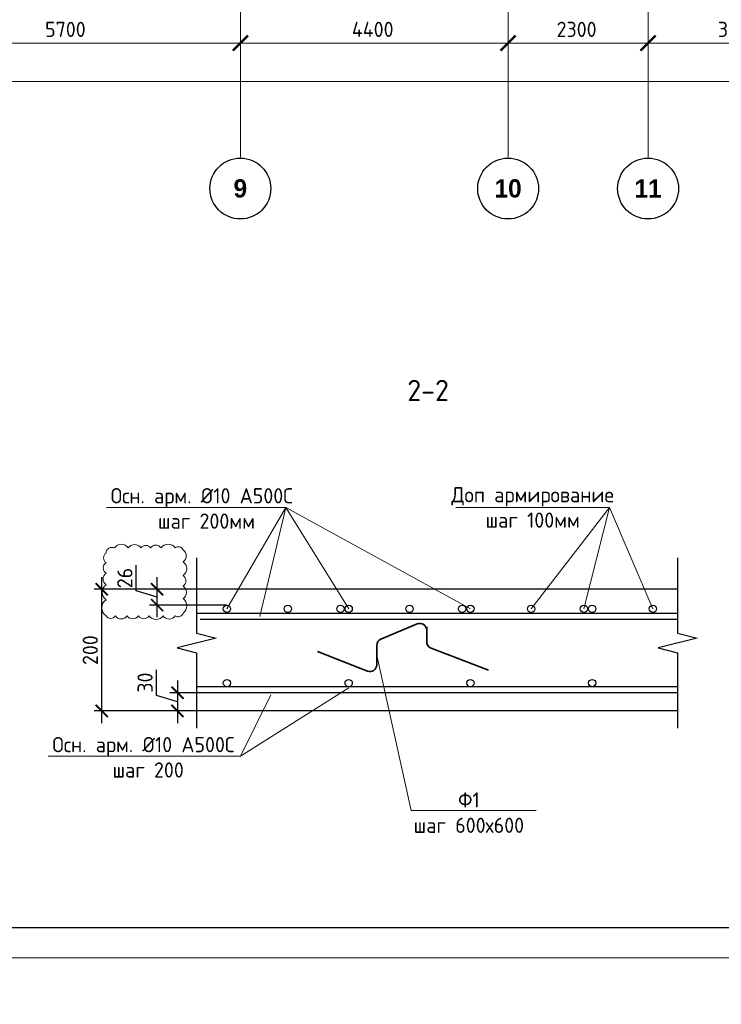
# Model space of a CAD drawing. Header units: millimetres. Extents: x -42044588 to 856694, y -806701 to 941911.
# Tile 226 of 256: x 27511 to 39040, y -451486 to -435305. Entities that reach past the tile are written whole.
import ezdxf
from ezdxf import colors
from ezdxf.entities.mleader import LeaderData, LeaderLine
from ezdxf.math import Vec2, Vec3

# ---------------------------------------------------------------- set-up
doc = ezdxf.new("R2010")
doc.units = ezdxf.units.MM
doc.linetypes.add('______5', pattern=[1100, 800, -100, 100, -100])
doc.linetypes.add('осевая', pattern=[50.8, 31.75, -6.35, 6.35, -6.35])
for name, color, linetype in [('0 @ 100', 7, 'Continuous'), ('К_Схемоармирование', 7, 'Continuous'), ('ТОЛСТЫЕ_ОСНОВНЫЕ', 6, 'Continuous')]:
    doc.layers.add(name, color=color, linetype=linetype)
for name, color, linetype, lineweight in [('_0.5', 94, 'Continuous', 50), ('Арматура', 152, 'Continuous', 40), ('Выноски', 20, 'Continuous', 20), ('Оси', 40, '______5', 18), ('Перекрытие ж_бетон', 1, 'Continuous', 30), ('подоснова', 151, 'Continuous', 5), ('поз.', 2, 'Continuous', 25), ('РАЗМЕРЫ', 1, 'Continuous', 9), ('Текст', 7, 'Continuous', 25), ('ТОНКИЕ', 7, 'Continuous', 9), ('Узлы', 7, 'Continuous', 0)]:
    doc.layers.add(name, color=color, linetype=linetype, lineweight=lineweight)
doc.styles.add('Century Gothic', font='GOTHIC.TTF')
doc.styles.add('GOST-2.304_Type-B', font='GOST_Common.ttf')
doc.styles.add('ГОСТ', font='GOST_Common.ttf')
doc.styles.add('ГОСТ 2.304', font='GOST_Common.ttf')
doc.dimstyles.new('СПДС', dxfattribs={"dimscale": 100, "dimtxt": 2.5, "dimasz": 2, "dimexe": 1.25, "dimexo": 0, "dimtad": 1, "dimdec": 0, "dimrnd": 5, "dimtxsty": 'GOST-2.304_Type-B', "dimblk": 'ARCHTICK', "dimcen": 2.5, "dimdle": 2, "dimclrd": 1, "dimclre": 1, "dimclrt": 1, "dimadec": 0, "dimazin": 2, "dimtfac": 0.75, "dimtdec": 0, "dimtmove": 1, "dimatfit": 3, "dimfxl": 0, "dimtolj": 1, "dimarcsym": 0})

# ---------------------------------------------------------------- blocks, each defined once
blk = doc.blocks.new('A$Cd09756da')
at = {"layer": 'Текст', "color": 7, "attachment_point": 1, "style": 'ГОСТ'}
for s, width, heights, insert, char_height in [('\\pi594.35517;{\\fTimes New Roman|b0|i0|c204|p18;\\C256;Строительство жилого комплекса со  встроенными помещениями \\P\\pi1441.86779;общественного-делового, коммерческого назначения и \\P\\pi41.3631;поликлиническим учреждением по адресу: г. Чита, ул. 1-я Коллективная}', 11543.07, [0], (-11741, 4333), 250), ('\\pi389.01406;{\\fTimes New Roman|b0|i0|c204|p18;\\C256;«Жилой дом со встроенными помещениями \\P\\pi641.91601;общественно-делового и коммерческого \\P\\pi302.06381;назначения на первом этаже здания», поз. 3.1\\P}', 7000, [1500], (-12014, 2803), 225)]:
    blk.add_mtext_dynamic_manual_height_columns(s, width=width, gutter_width=12.5, heights=heights, dxfattribs=dict(at, insert=insert, char_height=char_height))
blk = doc.blocks.new('*U6686')
at = {"layer": 'ТОЛСТЫЕ_ОСНОВНЫЕ', "color": 6}
blk.add_lwpolyline([(20, 5), (886, 5), (886, 415), (20, 415)], close=True, dxfattribs=at)
at = {"layer": 'ТОНКИЕ'}
blk.add_lwpolyline([(0, 0), (891, 0), (891, 420), (0, 420)], close=True, dxfattribs=at)
blk = doc.blocks.new('_ArchTick')
at = {"color": 0, "linetype": 'ByBlock', "const_width": 0.15}
blk.add_lwpolyline([(-0.5, -0.5), (0.5, 0.5)], dxfattribs=at)
blk = doc.blocks.new('*D6710')
at = {"color": 1, "lineweight": -2, "transparency": 16777216}
for p, q in [((-85705, -346670), (-85705, -346545)), ((-38905, -346670), (-38905, -346545)), ((-85905, -346670), (-38705, -346670))]:
    blk.add_line(p, q, dxfattribs=at)
at = {"layer": 'DEFPOINTS', "color": 0, "transparency": 16777216}
for p in [(-85705, -346670), (-38905, -346670), (-38905, -346670)]:
    blk.add_point(p, dxfattribs=at)
at = {"color": 1, "lineweight": -2, "transparency": 16777216, "xscale": 250, "yscale": 250, "zscale": 250, "rotation": 180}
blk.add_blockref('_ArchTick', (-85705, -346670), dxfattribs=at)
at = {"color": 1, "lineweight": -2, "transparency": 16777216, "xscale": 250, "yscale": 250, "zscale": 250}
blk.add_blockref('_ArchTick', (-38905, -346670), dxfattribs=at)
at = {"color": 1, "transparency": 16777216, "insert": (-67487, -346445), "char_height": 250, "width": 104166.67, "attachment_point": 5, "style": 'GOST-2.304_Type-B'}
blk.add_mtext('\\A1;46800', dxfattribs=at)
blk = doc.blocks.new('NSY101')
at = {"color": 0, "linetype": 'ByBlock', "lineweight": -2}
blk.add_circle((0, 0), 50, dxfattribs=at)
blk = doc.blocks.new('СЛОЖНЫЙ_ОБЪЕКТ_36')
at = {"layer": 'Оси', "color": 16, "linetype": 'Continuous', "lineweight": 25, "transparency": 33554687, "xscale": 9.999999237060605, "yscale": 9.999999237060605, "zscale": 9.999999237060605}
blk.add_blockref('NSY101', (31813, -43009), dxfattribs=at)
at = {"layer": 'Оси', "color": 16, "linetype": 'Continuous', "lineweight": 25, "transparency": 33554687, "insert": (31813, -43009), "char_height": 300, "width": 385, "attachment_point": 5, "style": 'Century Gothic'}
blk.add_mtext('\\A1;{\\fCentury Gothic|i0|b1;\\H300.000000;\\W1.000000;\\C16;9}\\P', dxfattribs=at)
blk = doc.blocks.new('СЛОЖНЫЙ_ОБЪЕКТ_37')
at = {"layer": 'Оси', "color": 16, "linetype": 'Continuous', "lineweight": 25, "transparency": 33554687, "xscale": 9.999999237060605, "yscale": 9.999999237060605, "zscale": 9.999999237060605}
blk.add_blockref('NSY101', (36213, -43009), dxfattribs=at)
at = {"layer": 'Оси', "color": 16, "linetype": 'Continuous', "lineweight": 25, "transparency": 33554687, "insert": (36213, -43009), "char_height": 300, "width": 620, "attachment_point": 5, "style": 'Century Gothic'}
blk.add_mtext('\\A1;{\\fCentury Gothic|i0|b1;\\H300.000000;\\W1.000000;\\C16;10}\\P', dxfattribs=at)
blk = doc.blocks.new('СЛОЖНЫЙ_ОБЪЕКТ_38')
at = {"layer": 'Оси', "color": 16, "linetype": 'Continuous', "lineweight": 25, "transparency": 33554687, "xscale": 9.999999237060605, "yscale": 9.999999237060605, "zscale": 9.999999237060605}
blk.add_blockref('NSY101', (38513, -43009), dxfattribs=at)
at = {"layer": 'Оси', "color": 16, "linetype": 'Continuous', "lineweight": 25, "transparency": 33554687, "insert": (38513, -43009), "char_height": 300, "width": 620, "attachment_point": 5, "style": 'Century Gothic'}
blk.add_mtext('\\A1;{\\fCentury Gothic|i0|b1;\\H300.000000;\\W1.000000;\\C16;11}\\P', dxfattribs=at)
blk = doc.blocks.new('*D6723')
at = {"color": 1, "lineweight": -2, "transparency": 16777216}
for p, q in [((-64305, -346039), (-64305, -345914)), ((-58605, -346039), (-58605, -345914)), ((-64505, -346039), (-58405, -346039))]:
    blk.add_line(p, q, dxfattribs=at)
at = {"layer": 'DEFPOINTS', "color": 0, "transparency": 16777216}
for p in [(-64305, -346039), (-58605, -346039), (-58605, -346039)]:
    blk.add_point(p, dxfattribs=at)
at = {"color": 1, "lineweight": -2, "transparency": 16777216, "xscale": 250, "yscale": 250, "zscale": 250, "rotation": 180}
blk.add_blockref('_ArchTick', (-64305, -346039), dxfattribs=at)
at = {"color": 1, "lineweight": -2, "transparency": 16777216, "xscale": 250, "yscale": 250, "zscale": 250}
blk.add_blockref('_ArchTick', (-58605, -346039), dxfattribs=at)
at = {"color": 1, "transparency": 16777216, "insert": (-61480, -345814), "char_height": 250, "width": 83333.33, "attachment_point": 5, "style": 'GOST-2.304_Type-B'}
blk.add_mtext('\\A1;5700', dxfattribs=at)
blk = doc.blocks.new('*D6724')
at = {"color": 1, "lineweight": -2, "transparency": 16777216}
for p, q in [((-58605, -346039), (-58605, -345914)), ((-54205, -346039), (-54205, -345914)), ((-58805, -346039), (-54005, -346039))]:
    blk.add_line(p, q, dxfattribs=at)
at = {"layer": 'DEFPOINTS', "color": 0, "transparency": 16777216}
for p in [(-58605, -346039), (-54205, -346039), (-54205, -346039)]:
    blk.add_point(p, dxfattribs=at)
at = {"color": 1, "lineweight": -2, "transparency": 16777216, "xscale": 250, "yscale": 250, "zscale": 250, "rotation": 180}
blk.add_blockref('_ArchTick', (-58605, -346039), dxfattribs=at)
at = {"color": 1, "lineweight": -2, "transparency": 16777216, "xscale": 250, "yscale": 250, "zscale": 250}
blk.add_blockref('_ArchTick', (-54205, -346039), dxfattribs=at)
at = {"color": 1, "transparency": 16777216, "insert": (-56430, -345814), "char_height": 250, "width": 83333.33, "attachment_point": 5, "style": 'GOST-2.304_Type-B'}
blk.add_mtext('\\A1;4400', dxfattribs=at)
blk = doc.blocks.new('*D6725')
at = {"color": 1, "lineweight": -2, "transparency": 16777216}
for p, q in [((-54205, -346039), (-54205, -345914)), ((-51905, -346039), (-51905, -345914)), ((-54405, -346039), (-51705, -346039))]:
    blk.add_line(p, q, dxfattribs=at)
at = {"layer": 'DEFPOINTS', "color": 0, "transparency": 16777216}
for p in [(-54205, -346039), (-51905, -346039), (-51905, -346039)]:
    blk.add_point(p, dxfattribs=at)
at = {"color": 1, "lineweight": -2, "transparency": 16777216, "xscale": 250, "yscale": 250, "zscale": 250, "rotation": 180}
blk.add_blockref('_ArchTick', (-54205, -346039), dxfattribs=at)
at = {"color": 1, "lineweight": -2, "transparency": 16777216, "xscale": 250, "yscale": 250, "zscale": 250}
blk.add_blockref('_ArchTick', (-51905, -346039), dxfattribs=at)
at = {"color": 1, "transparency": 16777216, "insert": (-53080, -345814), "char_height": 250, "width": 83333.33, "attachment_point": 5, "style": 'GOST-2.304_Type-B'}
blk.add_mtext('\\A1;2300', dxfattribs=at)
blk = doc.blocks.new('*D6726')
at = {"color": 1, "lineweight": -2, "transparency": 16777216}
for p, q in [((-51905, -346039), (-51905, -345914)), ((-48905, -346039), (-48905, -345914)), ((-52105, -346039), (-48705, -346039))]:
    blk.add_line(p, q, dxfattribs=at)
at = {"layer": 'DEFPOINTS', "color": 0, "transparency": 16777216}
for p in [(-51905, -346039), (-48905, -346039), (-48905, -346039)]:
    blk.add_point(p, dxfattribs=at)
at = {"color": 1, "lineweight": -2, "transparency": 16777216, "xscale": 250, "yscale": 250, "zscale": 250, "rotation": 180}
blk.add_blockref('_ArchTick', (-51905, -346039), dxfattribs=at)
at = {"color": 1, "lineweight": -2, "transparency": 16777216, "xscale": 250, "yscale": 250, "zscale": 250}
blk.add_blockref('_ArchTick', (-48905, -346039), dxfattribs=at)
at = {"color": 1, "transparency": 16777216, "insert": (-50430, -345814), "char_height": 250, "width": 83333.33, "attachment_point": 5, "style": 'GOST-2.304_Type-B'}
blk.add_mtext('\\A1;3000', dxfattribs=at)
blk = doc.blocks.new('*D7399')
at = {"layer": 'DEFPOINTS', "color": 0, "transparency": 16777216}
for p in [(29770, -444665), (30917, -444665), (30917, -444926)]:
    blk.add_point(p, dxfattribs=at)
at = {"layer": 'РАЗМЕРЫ', "color": 1, "lineweight": -2, "transparency": 16777216}
for p, q in [((29426, -444692), (29426, -444267)), ((29770, -445126), (29770, -444465)), ((29770, -444796), (29426, -444692)), ((30917, -444665), (29645, -444665)), ((30917, -444926), (29645, -444926))]:
    blk.add_line(p, q, dxfattribs=at)
at = {"layer": 'РАЗМЕРЫ', "color": 1, "lineweight": -2, "transparency": 16777216, "xscale": 200, "yscale": 200, "zscale": 200}
for p, rotation in [((29770, -444665), 90), ((29770, -444926), 270)]:
    blk.add_blockref('_ArchTick', p, dxfattribs=dict(at, rotation=rotation))
at = {"layer": 'РАЗМЕРЫ', "color": 1, "lineweight": 0, "transparency": 16777216, "insert": (29239, -444480), "char_height": 250, "attachment_point": 5, "rotation": 90, "style": 'GOST-2.304_Type-B'}
blk.add_mtext('\\A1;26', dxfattribs=at)
blk = doc.blocks.new('*D7405')
at = {"layer": 'DEFPOINTS', "color": 0, "transparency": 16777216}
for p in [(28859, -444665), (30783, -444665), (30629, -446665)]:
    blk.add_point(p, dxfattribs=at)
at = {"layer": 'РАЗМЕРЫ', "color": 1, "lineweight": -2, "transparency": 16777216}
for p, q in [((28859, -446865), (28859, -444465)), ((30783, -444665), (28734, -444665)), ((30629, -446665), (28734, -446665))]:
    blk.add_line(p, q, dxfattribs=at)
at = {"layer": 'РАЗМЕРЫ', "color": 1, "lineweight": -2, "transparency": 16777216, "xscale": 200, "yscale": 200, "zscale": 200}
for p, rotation in [((28859, -444665), 90), ((28859, -446665), 270)]:
    blk.add_blockref('_ArchTick', p, dxfattribs=dict(at, rotation=rotation))
at = {"layer": 'РАЗМЕРЫ', "color": 1, "lineweight": 0, "transparency": 16777216, "insert": (28671, -445665), "char_height": 250, "attachment_point": 5, "rotation": 90, "style": 'GOST-2.304_Type-B'}
blk.add_mtext('\\A1;200', dxfattribs=at)
blk = doc.blocks.new('*D7406')
at = {"layer": 'DEFPOINTS', "color": 0, "transparency": 16777216}
for p in [(30694, -446365), (30104, -446665), (30694, -446665)]:
    blk.add_point(p, dxfattribs=at)
at = {"layer": 'РАЗМЕРЫ', "color": 1, "lineweight": -2, "transparency": 16777216}
for p, q in [((29760, -446412), (29760, -445987)), ((30104, -446165), (30104, -446865)), ((30104, -446515), (29760, -446412)), ((30694, -446365), (29979, -446365)), ((30694, -446665), (29979, -446665))]:
    blk.add_line(p, q, dxfattribs=at)
at = {"layer": 'РАЗМЕРЫ', "color": 1, "lineweight": -2, "transparency": 16777216, "xscale": 200, "yscale": 200, "zscale": 200}
for p, rotation in [((30104, -446365), 90), ((30104, -446665), 270)]:
    blk.add_blockref('_ArchTick', p, dxfattribs=dict(at, rotation=rotation))
at = {"layer": 'РАЗМЕРЫ', "color": 1, "lineweight": 0, "transparency": 16777216, "insert": (29572, -446199), "char_height": 250, "attachment_point": 5, "rotation": 90, "style": 'GOST-2.304_Type-B'}
blk.add_mtext('\\A1;30', dxfattribs=at)
blk = doc.blocks.new('_None')
blk = doc.blocks.new('оси блок 2')
at = {"layer": 'Оси', "color": 16, "linetype": 'осевая', "lineweight": 0, "ltscale": 0.25, "transparency": 33554687}
for p, q in [((-58604.7, -322543), (-58604.7, -347914.1)), ((-54204.7, -322543), (-54204.7, -347914.1)), ((-51904.7, -322543), (-51904.7, -347914.1))]:
    blk.add_line(p, q, dxfattribs=at)
at = {"layer": 'Оси', "color": 16, "linetype": 'Continuous', "lineweight": 25, "transparency": 33554687}
for name in ['СЛОЖНЫЙ_ОБЪЕКТ_36', 'СЛОЖНЫЙ_ОБЪЕКТ_37', 'СЛОЖНЫЙ_ОБЪЕКТ_38']:
    blk.add_blockref(name, (-90418.2, -305420.5), dxfattribs=at)
for base, p1, p2, picture, middle in [((-58604.7, -346038.9), (-64304.7, -346038.9), (-58604.7, -346038.9), '*D6723', (-61479.9, -346038.9)), ((-54204.7, -346038.9), (-58604.7, -346038.9), (-54204.7, -346038.9), '*D6724', (-56429.9, -346038.9)), ((-51904.7, -346038.9), (-54204.7, -346038.9), (-51904.7, -346038.9), '*D6725', (-53079.9, -346038.9)), ((-48904.7, -346038.9), (-51904.7, -346038.9), (-48904.7, -346038.9), '*D6726', (-50429.9, -346038.9)), ((-38904.7, -346670.2), (-85704.7, -346670.2), (-38904.7, -346670.2), '*D6710', (-67487.3, -346670.2))]:
    dim = blk.add_linear_dim(base=base, p1=p1, p2=p2, dimstyle='СПДС', override={"dimgap": 1})
    dim.commit()
    dim.dimension.update_dxf_attribs({"geometry": picture, "text_midpoint": middle, "dimtype": 160})

msp = doc.modelspace()

# ---------------------------------------------------------------- linework, layer by layer
at = {"color": 3, "linetype": 'Continuous', "lineweight": 30}
for centre in [(30916.842, -444986.098), (32916.842, -444986.098), (34916.842, -444986.098), (36916.842, -444986.098), (30916.842, -446206.098), (32916.842, -446206.098), (34916.842, -446206.098), (36916.842, -446206.098)]:
    msp.add_circle(centre, 60, dxfattribs=at)
at = {"color": 1, "linetype": 'Continuous', "lineweight": 30}
for centre in [(31916.842, -444986.098), (32782.745, -444986.098), (33916.842, -444986.098), (34782.745, -444986.098), (35916.842, -444986.098), (36782.745, -444986.098), (37916.842, -444986.098)]:
    msp.add_circle(centre, 60, dxfattribs=at)
at = {"layer": '_0.5', "color": 240, "lineweight": 0, "true_color": 0xed1f24}
msp.add_lwpolyline([(28929.57, -445102.64, 0.52056705), (29083.29, -445102.64, 0.52056705), (29275.067, -445102.64, 0.52056705), (29460.969, -445102.64, 0.52056705), (29639.385, -445102.64, 0.52056705), (29866.328, -445102.64, 0.52056705), (30067.291, -445102.64, 0.52056705), (30196.973, -445055.64, 0.52056705), (30196.973, -444819.239, 0.52056705), (30196.973, -444613.283, 0.52056705), (30196.973, -444440.107, 0.52056705), (30196.973, -444212.331, 0.52056705), (30196.973, -444018.94, 0.52056705), (30068.125, -443984.052, 0.52056705), (29833.259, -443984.052, 0.52056705), (29659.5, -443984.052, 0.52056705), (29505.585, -443984.052, 0.52056705), (29293.641, -443984.052, 0.52056705), (29068.325, -443984.052, 0.52056705), (28929.57, -444069.256, 0.52056705), (28929.57, -444227.654, 0.52056705), (28929.57, -444401.734, 0.52056705), (28929.57, -444591.423, 0.52056705), (28929.57, -444837.288, 0.52056705)], format="xyb", close=True, dxfattribs=at)
at = {"layer": 'Арматура', "color": 2, "lineweight": 0}
for p, q in [((31882.551, -443319.688), (28938.985, -443319.688)), ((31882.551, -443319.688), (30916.842, -444986.098)), ((31882.551, -443319.688), (31458.117, -445114.308)), ((34916.842, -444986.098), (31882.551, -443319.688)), ((32916.842, -444986.098), (31882.551, -443319.688)), ((37203.608, -443319.688), (34677.142, -443319.688)), ((37203.608, -443319.688), (35916.842, -444986.098)), ((37203.608, -443319.688), (36782.745, -444986.098)), ((37916.842, -444986.098), (37203.608, -443319.688)), ((32916.842, -446285.098), (31137.773, -447409.34)), ((31137.773, -447409.34), (31638.117, -446398.308)), ((31137.773, -447409.34), (27980.589, -447409.34))]:
    msp.add_line(p, q, dxfattribs=at)
at = {"layer": 'К_Схемоармирование', "lineweight": 35, "ltscale": 10}
for p, q in [((34043.007, -445234.481), (33447.747, -445483.449)), ((34198.667, -445526.686), (34198.667, -445282.102)), ((33378.767, -445587.071), (33378.767, -445904.609)), ((33225.691, -446009.274), (32403.275, -445689.033)), ((35213.357, -445993.375), (34270.736, -445631.546))]:
    msp.add_line(p, q, dxfattribs=at)
for centre, start, end in [((34086.347, -445338.102), 0, 112.6971619), ((33491.087, -445587.071), 112.6971619, 180), ((34310.987, -445526.686), 180, 249.0004898), ((33266.447, -445904.609), 248.7245114, 0)]:
    msp.add_arc(centre, 112.32, start, end, dxfattribs=at)
at = {"layer": 'Перекрытие ж_бетон', "color": 7, "linetype": 'Continuous', "lineweight": 30}
for p, q in [((38322.121, -444665.098), (30416.842, -444665.098)), ((38322.121, -446665.098), (30416.842, -446665.098))]:
    msp.add_line(p, q, dxfattribs=at)
at = {"layer": 'Перекрытие ж_бетон', "color": 3, "linetype": 'Continuous', "lineweight": 30}
for p, q in [((38322.121, -445061.098), (30416.842, -445061.098)), ((38322.121, -445160.008), (30477.842, -445160.008)), ((38322.121, -446266.098), (30416.842, -446266.098)), ((38322.121, -446365.008), (30416.842, -446365.008)), ((38322.121, -446365.008), (30477.842, -446365.008))]:
    msp.add_line(p, q, dxfattribs=at)
at = {"layer": 'поз.', "linetype": 'Continuous'}
for points in [[(30416.842, -444145.991), (30416.842, -445387.991), (30736.842, -445467.991), (30096.842, -445627.991), (30416.842, -445707.991), (30416.842, -446949.991)], [(38322.121, -444145.991), (38322.121, -445387.991)], [(38322.121, -445387.991), (38642.121, -445467.991), (38002.121, -445627.991)], [(38002.121, -445627.991), (38322.121, -445707.991), (38322.121, -446949.991)]]:
    msp.add_lwpolyline(points, dxfattribs=at)

# ---------------------------------------------------------------- block references
at = {"xscale": 100, "yscale": 100, "zscale": 100}
msp.add_blockref('*U6686', (-4188.16, -450720.883), dxfattribs=at)
at = {"lineweight": 50, "ltscale": 100}
for p in [(-114599.263, -448277.399), (-22478.223, -448518.639)]:
    msp.add_blockref('A$Cd09756da', p, dxfattribs=at)
at = {"layer": 'подоснова', "color": 5, "ltscale": 0.3}
msp.add_blockref('оси блок 2', (89741.825, -89649.648, 200), dxfattribs=at)

# ---------------------------------------------------------------- texts
at = {"ltscale": 100, "insert": (-133805.873, -427787.508), "char_height": 250, "attachment_point": 1, "style": 'ГОСТ'}
msp.add_mtext_dynamic_manual_height_columns('\\pi1250,t1750;1.^IПроизводство работ вести в строгом соответствии с требованиями СП 70.13330.2012 "Несущие и ограждающие конструкции" и проектом производства работ.{\\H1.83333x; }\\P2.^IПеред бетонированием арматуру и основание, на которую укладывается бетонная смесь, очистить от {\\H1.55556x; }ржавчины и грязи. {\\H1.64815x; }\\P3.^IБетонирование вести слоем на всю толщину  плит. Захватки при бетонировании должны быть отсечены {\\H1.61728x; }вертикальными швами. Бетон применять класса В25. Заполнителем для бетона служит щебень твердых пород, {\\H1.62757x; }наибольшая фракция щебня не должна превышать 40мм.{\\H1.62414x; }\\P4.^IВ процессе бетонирования обеспечить соблюдение защитных слоев и мест положения рабочей арматуры {\\H1.62529x; }согласно проекту. Материал фиксаторов для нижней арматуры фундаментных плит выбирается проектом производства {\\H1.6249x; }работ, исходя из конкретных возможностей строительной организации.{\\H1.62503x; }\\P5.^IПроектом принято соединение рабочих стержней арматуры монолитной плиты внахлестку (без сварки). {\\H1.72499x; }\\P6.^IСварные арматурные каркасы изготовить на заводе-изготовители. {\\H1.67917x; }\\P7.^IКрестообразные соединения стержней арматуры 1-го и 2-го рядов, а также 3-го и 4-го рядов между собой {\\H1.60694x; }выполнить вязкой отожженной проволокой диаметром 2,0-3,0 мм. Допускается применение специальных соединительных {\\H1.63102x; }элементов - пластмассовых или проволочных фиксаторов. Соединение арматуры допускается предусматривать не во всех {\\H1.62299x; }местах пересечения стержней арматуры. При этом должны быть связаны вязальной проволокой все пересечения стержней {\\H1.62567x; }в 2-х крайних рядах по периметру плит, остальные узлы могут быть соединены через узел в шахматном порядке (схему {\\H1.72478x; }вязки стержней см. на данном листе).{\\H1.77924x; }', width=18954.38214, gutter_width=12.5, heights=[0], dxfattribs=at)
at = {"layer": '0 @ 100', "char_height": 300, "width": 18500, "attachment_point": 1, "style": 'ГОСТ'}
for s, insert in [('\\pi-900,l900,t900;{\\C7;1.^IАрмирование монолитной плиты  состоит из основного армирования ∅10 А500С с шагом  200х200мм  в нижней зоне, основного армирования ∅10 А500С с шагом  200х200мм  в  верхней зоне и дополнительного армирования, указанного на схемах армирования.\\P2.^IАрмирование плиты предусмотрено отдельными  стержнями заводской длины по осям Х и Y. При недостатке заводской длины стержней для армирования плиты, стыки стержней осуществлять внахлестку без  сварки. Стыки арматуры внахлестку должны располагаться вразбежку (через шаг). См. деталь стыковки арматуры.\\P3.^IВерхнюю и нижнюю арматуру вязать вязальной проволокой через пересечение.  Стержни основной и дополнительной арматуры укладывать в соответствии с сечениями .\\P4.^IПо периметру плиты и у отверстий  у концов основной арматуры устанавливать П-образные элементы Ск1.\\P5.^IПозиции со знаком "*" укладываются с шагом 100 мм\\P6.^IДля фиксации в проектном положении стержней верхней сетки устанавливать фиксаторы Ф1 с шагом 600х600мм.\\P7.^IДиаметр оправки стержня при d<20мм - 5d, при d≥20мм - 8d\\P8.^IКаркасы поперечного армирования устанавливаются до начала устройство верхней сетки армирования.\\P9.^IОбрамления отверстий см. лист 8. В местах расположения отверстий осуществить прерывания основной и дополнительной сеток арматуры. Отверстия обрамляются двумя стержнями арматуры, расход стали на обрамление учтен на листе 40.\\P10.^IПроемы размерами до 300х300 допускается выполнять по месту методом алмазного бурения.\\P11.^IСечения 3-3;4-4;5-5 см. лист 8.}', (-41963.959, -385058.983)), ('\\pi-900,l900,t900;{\\C7;1.^IАрмирование монолитной плиты  состоит из основного армирования ∅10 А500С с шагом  200х200мм  в нижней зоне, основного армирования ∅10 А500С с шагом  200х200мм  в  верхней зоне и дополнительного армирования, указанного на схемах армирования.\\P2.^IАрмирование плиты предусмотрено отдельными  стержнями заводской длины по осям Х и Y. При недостатке заводской длины стержней для армирования плиты, стыки стержней осуществлять внахлестку без  сварки. Стыки арматуры внахлестку должны располагаться вразбежку (через шаг). См. деталь стыковки арматуры.\\P3.^IВерхнюю и нижнюю арматуру вязать вязальной проволокой через пересечение.  Стержни основной и дополнительной арматуры укладывать в соответствии с сечениями .\\P4.^IПо периметру плиты и у отверстий  у концов основной арматуры устанавливать П-образные элементы Ск1.\\P5.^IПозиции со знаком "*" укладываются с шагом 100 мм\\P6.^IДля фиксации в проектном положении стержней верхней сетки устанавливать фиксаторы Ф1 с шагом 600х600мм.\\P7.^IДиаметр оправки стержня при d<20мм - 5d, при d≥20мм - 8d\\P8.^IКаркасы поперечного армирования устанавливаются до начала устройство верхней сетки армирования.\\P9.^IОбрамления отверстий см. лист 8. В местах расположения отверстий осуществить прерывания основной и дополнительной сеток арматуры. Отверстия обрамляются двумя стержнями арматуры, расход стали на обрамление учтен на листе 45.\\P10.^IПроемы размерами до 300х300 допускается выполнять по месту методом алмазного бурения.\\P11.^IСечения 3-3;4-4;5-5 см. лист 8.}', (-41613.8, -430610.23))]:
    msp.add_mtext(s, dxfattribs=dict(at, insert=insert))
at = {"layer": 'Арматура', "color": 2, "lineweight": 0, "char_height": 250, "width": 3270.99844, "attachment_point": 5, "style": 'ГОСТ 2.304'}
for s, insert in [(' \\PОсн. арм. %%C10 А500С\\P шаг 200мм', (30504.417, -443128.258)), ('Доп армирование шаг 100мм', (35940.375, -443319.688)), (' \\PОсн. арм. %%C10 А500С\\P шаг 200', (29546.021, -447217.909))]:
    msp.add_mtext(s, dxfattribs=dict(at, insert=insert))
at = {"layer": 'Выноски', "color": 240, "true_color": 0xed1f24, "insert": (-41691.759, -442012.674), "char_height": 250, "width": 18219.65973, "attachment_point": 1, "style": 'ГОСТ'}
msp.add_mtext('\\pi-500,l500;В выделенной области представлена замененная ( актуальная) версия. Содержание изменения см. в листе разрешения на внесение изменений{\\H1.025x; }', dxfattribs=at)
at = {"layer": 'Текст', "color": 7, "insert": (-34522.243, -447101.598), "char_height": 250, "attachment_point": 1, "style": 'ГОСТ'}
msp.add_mtext_dynamic_manual_height_columns('\\pi3500;\\P\\pi279.73485;Плита перекрытия на отм. +39,900; 43,050                \\P\\pi1832.19697;(нижнее армирование)', width=7000, gutter_width=12.5, heights=[1500], dxfattribs=at)
at = {"layer": 'Узлы', "color": 80, "linetype": 'Continuous', "lineweight": 0, "style": 'GOST-2.304_Type-B'}
msp.add_text('2-2', height=350, dxfattribs=at).set_placement((33880.521, -441573.158))
at = {"layer": 'Узлы', "color": 80, "linetype": 'Continuous', "lineweight": 0, "insert": (5456.933, -442291.855), "char_height": 350, "width": 10464.96038, "attachment_point": 5, "style": 'GOST-2.304_Type-B'}
msp.add_mtext('\\pi136.85;Деталь выполнения стыковки арматурных стержней внахлестку ∅10', dxfattribs=at)

# ---------------------------------------------------------------- dimensions: what is measured, and where the dimension line sits
at = {"layer": 'РАЗМЕРЫ', "lineweight": 0}
for base, p1, p2, override, picture, middle in [((29770.082, -444665.098), (30916.842, -444926.098), (30916.842, -444665.098), {"dimlfac": 0.1, "dimrnd": 0}, '*D7399', (29238.832, -444629.973)), ((28858.761, -444665.098), (30629.313, -446665.098), (30783.274, -444665.098), {"dimlfac": 0.1, "dimrnd": 5}, '*D7405', (28671.261, -445665.098)), ((30103.642, -446665.098), (30693.576, -446365.008), (30693.576, -446665.098), {"dimlfac": 0.1, "dimrnd": 5}, '*D7406', (29572.392, -446349.428))]:
    dim = msp.add_linear_dim(base=base, p1=p1, p2=p2, angle=90, dimstyle='СПДС', override=override, dxfattribs=at)
    dim.commit()
    dim.dimension.update_dxf_attribs({"geometry": picture, "text_midpoint": middle})

# ---------------------------------------------------------------- leaders
at = {"layer": 'подоснова', "color": 4, "ltscale": 0.3}
ml = msp.add_multileader_mtext('Standard', dxfattribs=at)
ml.set_content('Ф1 \\Pшаг 600х600', color=4, style='GOST-2.304_Type-B')
ml.set_leader_properties(color=256, linetype='ByLayer', lineweight=15)
ml.set_arrow_properties(name='NONE')
ml.build(insert=Vec2(0, 0))
ml.multileader.update_dxf_attribs({"text_left_attachment_type": 6, "text_right_attachment_type": 6, "dogleg_length": 0.1, "arrow_head_size": 18})
ctx = ml.context
ctx.base_point, ctx.char_height, ctx.arrow_head_size, ctx.landing_gap_size, ctx.plane_origin = Vec3(33941.936, -448301.867), 250, 18, 20, Vec3(24706.222, -442100.531)
ctx.left_attachment, ctx.right_attachment, ctx.text_align_type = 6, 6, 1
notes = []
notes.append((ctx, [(0, (1, 1, 0), (33941.836, -448301.867), (1, 0), 0.1, [(0, [(33382.823, -445774.064)], 0, [])])]))
ctx.mtext.insert, ctx.mtext.alignment, ctx.mtext.flow_direction = Vec3(34892.239, -448001.867), 2, 5
for ctx, leaders in notes:
    for number, flags, end, landing, length, lines in leaders:
        leader = LeaderData()
        leader.index, (leader.has_last_leader_line, leader.has_dogleg_vector, leader.attachment_direction) = number, flags
        leader.last_leader_point, leader.dogleg_vector, leader.dogleg_length = Vec3(end), Vec3(landing), length
        for number, points, colour, breaks in lines:
            line = LeaderLine()
            line.index, line.vertices, line.color, line.breaks = number, Vec3.list(points), colors.encode_raw_color(colour), breaks
            leader.lines.append(line)
        ctx.leaders.append(leader)

doc.saveas('drawing.dxf')
